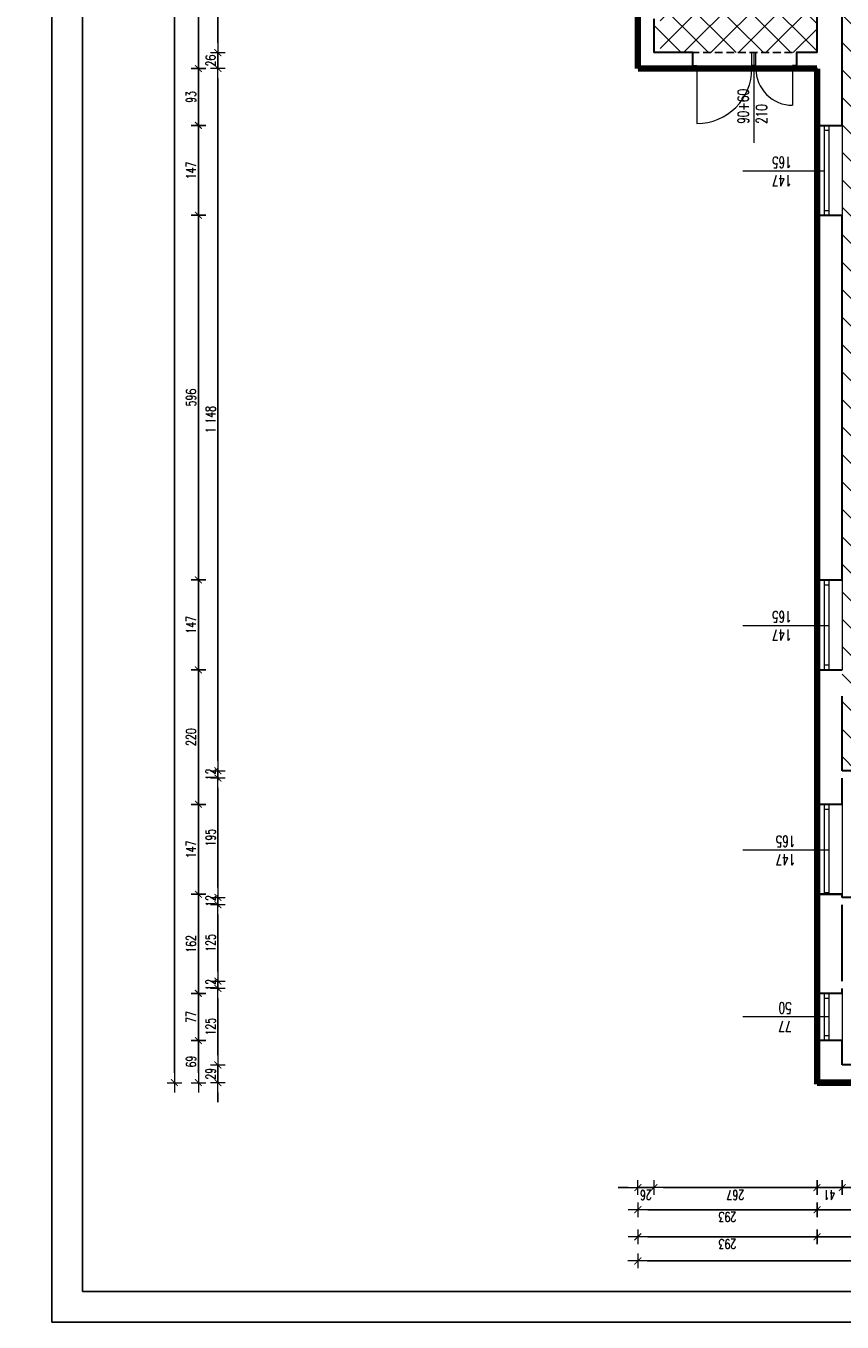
# Model space of a CAD drawing. Header units: millimetres. Extents: x -2948 to 78628, y 64669 to 215420.
# Tile 175 of 256: x 54451 to 55786, y 137083 to 139202. Entities that reach past the tile are written whole.
import ezdxf

# ---------------------------------------------------------------- set-up
doc = ezdxf.new("R2010")
doc.units = ezdxf.units.MM
doc.linetypes.add('B0301', pattern=[25, 12.5, -6.25, 0, -6.25])
doc.linetypes.add('HIDDEN', pattern=[9.525, 6.35, -3.175])
for name, color, linetype, lineweight in [('1_OPIS_OKNA', 60, 'Continuous', 13), ('NOWE SCIANY', 3, 'Continuous', 13), ('OPIS', 2, 'Continuous', 13), ('POMOC', 1, 'Continuous', 13), ('SCIANY', 7, 'Continuous', 30), ('STOLARKA', 3, 'Continuous', 13), ('stolarka opis', 60, 'Continuous', 13), ('WYMIAR', 5, 'Continuous', 13), ('ŚCIANY', 7, 'Continuous', 30)]:
    doc.layers.add(name, color=color, linetype=linetype, lineweight=lineweight)
for name, color, linetype in [('_POMOCNICZE', 252, 'Continuous'), ('C--L99b', 1, 'Continuous'), ('FORMATKA', 7, 'Continuous'), ('pomocnicza', 4, 'Continuous'), ('schody', 7, 'Continuous')]:
    doc.layers.add(name, color=color, linetype=linetype)
doc.styles.add('style2', font='romans.shx', dxfattribs={"width": 0.7})
doc.dimstyles.new('100', dxfattribs={"dimscale": 80, "dimtxt": 0.2, "dimasz": 0.2, "dimexe": 1.25, "dimexo": 0.625, "dimgap": 0.05, "dimtad": 1, "dimdec": 0, "dimdsep": 46, "dimlunit": 6, "dimtxsty": 'style2', "dimblk1": 'TICK', "dimblk2": 'TICK', "dimsah": 1, "dimcen": 0.2, "dimse1": 1, "dimse2": 1, "dimclrd": 256, "dimclrt": 2, "dimadec": 0, "dimazin": 0, "dimtfac": 1, "dimtdec": 0, "dimtix": 1, "dimtmove": 1, "dimatfit": 0, "dimldrblk": 'DOTSMALL', "dimfxl": 1, "dimtolj": 1, "dimtzin": 0, "dimarcsym": 0})

# ---------------------------------------------------------------- blocks, each defined once
blk = doc.blocks.new('TICK')
at = {"color": 5}
for p, q in [((-1, 0), (1, 0)), ((0, -0.75), (0, 0.75))]:
    blk.add_line(p, q, dxfattribs=at)
at = {"const_width": 0.1}
blk.add_lwpolyline([(-0.35, -0.35), (0.35, 0.35)], dxfattribs=at)
blk = doc.blocks.new('*D1605')
at = {"layer": 'Defpoints', "color": 0, "ltscale": 2, "transparency": 16777216}
for p in [(55745.3, 137471.8), (56254.3, 137471.8), (55745.3, 137267)]:
    blk.add_point(p, dxfattribs=at)
at = {"layer": 'WYMIAR', "lineweight": -2, "ltscale": 2, "transparency": 16777216}
blk.add_line((56238.3, 137267), (55761.3, 137267), dxfattribs=at)
at = {"layer": 'WYMIAR', "lineweight": -2, "ltscale": 2, "transparency": 16777216, "xscale": 16, "yscale": 16, "zscale": 16, "rotation": 180}
blk.add_blockref('TICK', (55745.3, 137267), dxfattribs=at)
at = {"layer": 'WYMIAR', "lineweight": -2, "ltscale": 2, "transparency": 16777216, "xscale": 16, "yscale": 16, "zscale": 16}
blk.add_blockref('TICK', (56254.3, 137267), dxfattribs=at)
at = {"layer": 'WYMIAR', "color": 2, "ltscale": 2, "transparency": 16777216, "insert": (55999.8, 137255), "char_height": 16, "attachment_point": 5, "rotation": 180, "style": 'style2'}
blk.add_mtext('\\A1;509', dxfattribs=at)
blk = doc.blocks.new('_DotSmall')
at = {"layer": 'OPIS', "color": 0, "const_width": 0.5}
blk.add_lwpolyline([(-0.0625, 0, 1), (0.0625, 0, 1)], format="xyb", close=True, dxfattribs=at)
blk = doc.blocks.new('*D1606')
at = {"layer": 'Defpoints', "color": 0, "ltscale": 2, "transparency": 16777216}
for p in [(55452.3, 139127.8), (55745.3, 137491.8), (55452.3, 137267)]:
    blk.add_point(p, dxfattribs=at)
at = {"layer": 'WYMIAR', "lineweight": -2, "ltscale": 2, "transparency": 16777216}
blk.add_line((55729.3, 137267), (55468.3, 137267), dxfattribs=at)
at = {"layer": 'WYMIAR', "lineweight": -2, "ltscale": 2, "transparency": 16777216, "xscale": 16, "yscale": 16, "zscale": 16, "rotation": 180}
blk.add_blockref('TICK', (55452.3, 137267), dxfattribs=at)
at = {"layer": 'WYMIAR', "lineweight": -2, "ltscale": 2, "transparency": 16777216, "xscale": 16, "yscale": 16, "zscale": 16}
blk.add_blockref('TICK', (55745.3, 137267), dxfattribs=at)
at = {"layer": 'WYMIAR', "color": 2, "ltscale": 2, "transparency": 16777216, "insert": (55598.8, 137255), "char_height": 16, "attachment_point": 5, "rotation": 180, "style": 'style2'}
blk.add_mtext('\\A1;293', dxfattribs=at)
blk = doc.blocks.new('*D1680')
at = {"layer": 'Defpoints', "color": 0, "ltscale": 2, "transparency": 16777216}
for p in [(55387.5, 139132.7), (54733.5, 139039.7), (55701, 139039.7)]:
    blk.add_point(p, dxfattribs=at)
at = {"layer": 'WYMIAR', "lineweight": -2, "ltscale": 2, "transparency": 16777216}
blk.add_line((54733.5, 139116.7), (54733.5, 139055.7), dxfattribs=at)
at = {"layer": 'WYMIAR', "lineweight": -2, "ltscale": 2, "transparency": 16777216, "xscale": 16, "yscale": 16, "zscale": 16}
for p, rotation in [((54733.5, 139132.7), 90), ((54733.5, 139039.7), 270)]:
    blk.add_blockref('TICK', p, dxfattribs=dict(at, rotation=rotation))
at = {"layer": 'WYMIAR', "color": 2, "ltscale": 2, "transparency": 16777216, "insert": (54721.5, 139086.2), "char_height": 16, "attachment_point": 5, "rotation": 90, "style": 'style2'}
blk.add_mtext('\\A1;93', dxfattribs=at)
blk = doc.blocks.new('*D1681')
at = {"layer": 'Defpoints', "color": 0, "ltscale": 2, "transparency": 16777216}
for p in [(55745.3, 137929.7), (54733.5, 137782.7), (55750.6, 137782.7)]:
    blk.add_point(p, dxfattribs=at)
at = {"layer": 'WYMIAR', "lineweight": -2, "ltscale": 2, "transparency": 16777216}
blk.add_line((54733.5, 137913.7), (54733.5, 137798.7), dxfattribs=at)
at = {"layer": 'WYMIAR', "lineweight": -2, "ltscale": 2, "transparency": 16777216, "xscale": 16, "yscale": 16, "zscale": 16}
for p, rotation in [((54733.5, 137929.7), 90), ((54733.5, 137782.7), 270)]:
    blk.add_blockref('TICK', p, dxfattribs=dict(at, rotation=rotation))
at = {"layer": 'WYMIAR', "color": 2, "ltscale": 2, "transparency": 16777216, "insert": (54721.5, 137856.2), "char_height": 16, "attachment_point": 5, "rotation": 90, "style": 'style2'}
blk.add_mtext('\\A1;147', dxfattribs=at)
blk = doc.blocks.new('*D1609')
at = {"layer": 'Defpoints', "color": 0, "ltscale": 2, "transparency": 16777216}
for p in [(55745.3, 137782.7), (54733.5, 137620.7), (55709.6, 137620.7)]:
    blk.add_point(p, dxfattribs=at)
at = {"layer": 'WYMIAR', "lineweight": -2, "ltscale": 2, "transparency": 16777216}
blk.add_line((54733.5, 137766.7), (54733.5, 137636.7), dxfattribs=at)
at = {"layer": 'WYMIAR', "lineweight": -2, "ltscale": 2, "transparency": 16777216, "xscale": 16, "yscale": 16, "zscale": 16}
for p, rotation in [((54733.5, 137782.7), 90), ((54733.5, 137620.7), 270)]:
    blk.add_blockref('TICK', p, dxfattribs=dict(at, rotation=rotation))
at = {"layer": 'WYMIAR', "color": 2, "ltscale": 2, "transparency": 16777216, "insert": (54721.5, 137701.7), "char_height": 16, "attachment_point": 5, "rotation": 90, "style": 'style2'}
blk.add_mtext('\\A1;162', dxfattribs=at)
blk = doc.blocks.new('*D1610')
at = {"layer": 'Defpoints', "color": 0, "ltscale": 2, "transparency": 16777216}
for p in [(55709.6, 137620.7), (54733.5, 137543.7), (55710.1, 137543.7)]:
    blk.add_point(p, dxfattribs=at)
at = {"layer": 'WYMIAR', "lineweight": -2, "ltscale": 2, "transparency": 16777216}
blk.add_line((54733.5, 137604.7), (54733.5, 137559.7), dxfattribs=at)
at = {"layer": 'WYMIAR', "lineweight": -2, "ltscale": 2, "transparency": 16777216, "xscale": 16, "yscale": 16, "zscale": 16}
for p, rotation in [((54733.5, 137620.7), 90), ((54733.5, 137543.7), 270)]:
    blk.add_blockref('TICK', p, dxfattribs=dict(at, rotation=rotation))
at = {"layer": 'WYMIAR', "color": 2, "ltscale": 2, "transparency": 16777216, "insert": (54721.5, 137582.2), "char_height": 16, "attachment_point": 5, "rotation": 90, "style": 'style2'}
blk.add_mtext('\\A1;77', dxfattribs=at)
blk = doc.blocks.new('*D1611')
at = {"layer": 'Defpoints', "color": 0, "ltscale": 2, "transparency": 16777216}
for p in [(55710.1, 137543.7), (4887.1, 137474.7), (54733.5, 137474.7)]:
    blk.add_point(p, dxfattribs=at)
at = {"layer": 'WYMIAR', "lineweight": -2, "ltscale": 2, "transparency": 16777216}
blk.add_line((54733.5, 137527.7), (54733.5, 137490.7), dxfattribs=at)
at = {"layer": 'WYMIAR', "lineweight": -2, "ltscale": 2, "transparency": 16777216, "xscale": 16, "yscale": 16, "zscale": 16}
for p, rotation in [((54733.5, 137543.7), 90), ((54733.5, 137474.7), 270)]:
    blk.add_blockref('TICK', p, dxfattribs=dict(at, rotation=rotation))
at = {"layer": 'WYMIAR', "color": 2, "ltscale": 2, "transparency": 16777216, "insert": (54721.5, 137509.2), "char_height": 16, "attachment_point": 5, "rotation": 90, "style": 'style2'}
blk.add_mtext('\\A1;69', dxfattribs=at)
blk = doc.blocks.new('*D1618')
at = {"layer": 'Defpoints', "color": 0, "ltscale": 2, "transparency": 16777216}
for p in [(54733.5, 139950.7), (55387.5, 139950.7), (55387.5, 139132.7)]:
    blk.add_point(p, dxfattribs=at)
at = {"layer": 'WYMIAR', "lineweight": -2, "ltscale": 2, "transparency": 16777216}
blk.add_line((54733.5, 139148.7), (54733.5, 139934.7), dxfattribs=at)
at = {"layer": 'WYMIAR', "lineweight": -2, "ltscale": 2, "transparency": 16777216, "xscale": 16, "yscale": 16, "zscale": 16}
for p, rotation in [((54733.5, 139950.7), 90), ((54733.5, 139132.7), 270)]:
    blk.add_blockref('TICK', p, dxfattribs=dict(at, rotation=rotation))
at = {"layer": 'WYMIAR', "color": 2, "ltscale": 2, "transparency": 16777216, "insert": (54721.5, 139541.7), "char_height": 16, "attachment_point": 5, "rotation": 90, "style": 'style2'}
blk.add_mtext('\\A1;818', dxfattribs=at)
blk = doc.blocks.new('*D1619')
at = {"layer": 'Defpoints', "color": 0, "ltscale": 2, "transparency": 16777216}
for p in [(54733.5, 138296.7), (55680.5, 138296.7), (55680.5, 138149.7)]:
    blk.add_point(p, dxfattribs=at)
at = {"layer": 'WYMIAR', "lineweight": -2, "ltscale": 2, "transparency": 16777216}
blk.add_line((54733.5, 138165.7), (54733.5, 138280.7), dxfattribs=at)
at = {"layer": 'WYMIAR', "lineweight": -2, "ltscale": 2, "transparency": 16777216, "xscale": 16, "yscale": 16, "zscale": 16}
for p, rotation in [((54733.5, 138296.7), 90), ((54733.5, 138149.7), 270)]:
    blk.add_blockref('TICK', p, dxfattribs=dict(at, rotation=rotation))
at = {"layer": 'WYMIAR', "color": 2, "ltscale": 2, "transparency": 16777216, "insert": (54721.5, 138223.2), "char_height": 16, "attachment_point": 5, "rotation": 90, "style": 'style2'}
blk.add_mtext('\\A1;147', dxfattribs=at)
blk = doc.blocks.new('*D1620')
at = {"layer": 'Defpoints', "color": 0, "ltscale": 2, "transparency": 16777216}
for p in [(54733.5, 138892.7), (55680.5, 138892.7), (55680.5, 138296.7)]:
    blk.add_point(p, dxfattribs=at)
at = {"layer": 'WYMIAR', "lineweight": -2, "ltscale": 2, "transparency": 16777216}
blk.add_line((54733.5, 138312.7), (54733.5, 138876.7), dxfattribs=at)
at = {"layer": 'WYMIAR', "lineweight": -2, "ltscale": 2, "transparency": 16777216, "xscale": 16, "yscale": 16, "zscale": 16}
for p, rotation in [((54733.5, 138892.7), 90), ((54733.5, 138296.7), 270)]:
    blk.add_blockref('TICK', p, dxfattribs=dict(at, rotation=rotation))
at = {"layer": 'WYMIAR', "color": 2, "ltscale": 2, "transparency": 16777216, "insert": (54721.5, 138594.7), "char_height": 16, "attachment_point": 5, "rotation": 90, "style": 'style2'}
blk.add_mtext('\\A1;596', dxfattribs=at)
blk = doc.blocks.new('*D1621')
at = {"layer": 'Defpoints', "color": 0, "ltscale": 2, "transparency": 16777216}
for p in [(54733.5, 139039.7), (54733.5, 139039.7), (55680.5, 138892.7)]:
    blk.add_point(p, dxfattribs=at)
at = {"layer": 'WYMIAR', "lineweight": -2, "ltscale": 2, "transparency": 16777216}
blk.add_line((54733.5, 138908.7), (54733.5, 139023.7), dxfattribs=at)
at = {"layer": 'WYMIAR', "lineweight": -2, "ltscale": 2, "transparency": 16777216, "xscale": 16, "yscale": 16, "zscale": 16}
for p, rotation in [((54733.5, 139039.7), 90), ((54733.5, 138892.7), 270)]:
    blk.add_blockref('TICK', p, dxfattribs=dict(at, rotation=rotation))
at = {"layer": 'WYMIAR', "color": 2, "ltscale": 2, "transparency": 16777216, "insert": (54721.5, 138966.2), "char_height": 16, "attachment_point": 5, "rotation": 90, "style": 'style2'}
blk.add_mtext('\\A1;147', dxfattribs=at)
blk = doc.blocks.new('*D1692')
at = {"layer": 'Defpoints', "color": 0, "ltscale": 2, "transparency": 16777216}
for p in [(55745.3, 137482.5), (56695.3, 137482.5), (56695.3, 137222.8)]:
    blk.add_point(p, dxfattribs=at)
at = {"layer": 'WYMIAR', "lineweight": -2, "ltscale": 2, "transparency": 16777216}
blk.add_line((55761.3, 137222.8), (56679.3, 137222.8), dxfattribs=at)
at = {"layer": 'WYMIAR', "lineweight": -2, "ltscale": 2, "transparency": 16777216, "xscale": 16, "yscale": 16, "zscale": 16, "rotation": 180}
blk.add_blockref('TICK', (55745.3, 137222.8), dxfattribs=at)
at = {"layer": 'WYMIAR', "lineweight": -2, "ltscale": 2, "transparency": 16777216, "xscale": 16, "yscale": 16, "zscale": 16}
blk.add_blockref('TICK', (56695.3, 137222.8), dxfattribs=at)
at = {"layer": 'WYMIAR', "color": 2, "ltscale": 2, "transparency": 16777216, "insert": (56220.3, 137210.8), "char_height": 16, "attachment_point": 5, "rotation": 180, "style": 'style2'}
blk.add_mtext('\\A1;950', dxfattribs=at)
blk = doc.blocks.new('*D1693')
at = {"layer": 'Defpoints', "color": 0, "ltscale": 2, "transparency": 16777216}
for p in [(54733.5, 138149.7), (55745.3, 138149.7), (55745.3, 137929.7)]:
    blk.add_point(p, dxfattribs=at)
at = {"layer": 'WYMIAR', "lineweight": -2, "ltscale": 2, "transparency": 16777216}
blk.add_line((54733.5, 137945.7), (54733.5, 138133.7), dxfattribs=at)
at = {"layer": 'WYMIAR', "lineweight": -2, "ltscale": 2, "transparency": 16777216, "xscale": 16, "yscale": 16, "zscale": 16}
for p, rotation in [((54733.5, 138149.7), 90), ((54733.5, 137929.7), 270)]:
    blk.add_blockref('TICK', p, dxfattribs=dict(at, rotation=rotation))
at = {"layer": 'WYMIAR', "color": 2, "ltscale": 2, "transparency": 16777216, "insert": (54721.5, 138039.7), "char_height": 16, "attachment_point": 5, "rotation": 90, "style": 'style2'}
blk.add_mtext('\\A1;220', dxfattribs=at)
blk = doc.blocks.new('*D1694')
at = {"layer": 'Defpoints', "color": 0, "ltscale": 2, "transparency": 16777216}
for p in [(54694.3, 147141.7), (55436.3, 147141.7), (55436.3, 137474.7)]:
    blk.add_point(p, dxfattribs=at)
at = {"layer": 'WYMIAR', "lineweight": -2, "ltscale": 2, "transparency": 16777216}
blk.add_line((54694.3, 137490.7), (54694.3, 147125.7), dxfattribs=at)
at = {"layer": 'WYMIAR', "lineweight": -2, "ltscale": 2, "transparency": 16777216, "xscale": 16, "yscale": 16, "zscale": 16}
for p, rotation in [((54694.3, 147141.7), 90.00020786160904), ((54694.3, 137474.7), 270.0002078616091)]:
    blk.add_blockref('TICK', p, dxfattribs=dict(at, rotation=rotation))
at = {"layer": 'WYMIAR', "color": 2, "ltscale": 2, "transparency": 16777216, "insert": (54681.8, 142308.2), "char_height": 16, "attachment_point": 5, "rotation": 90.0002, "style": 'style2'}
blk.add_mtext('\\A1;9\xa0667', dxfattribs=at)
blk = doc.blocks.new('*D1695')
at = {"layer": 'Defpoints', "color": 0, "ltscale": 2, "transparency": 16777216}
for p in [(55452.3, 139083.6), (55745.3, 137447.6), (55452.3, 137222.8)]:
    blk.add_point(p, dxfattribs=at)
at = {"layer": 'WYMIAR', "lineweight": -2, "ltscale": 2, "transparency": 16777216}
blk.add_line((55729.3, 137222.8), (55468.3, 137222.8), dxfattribs=at)
at = {"layer": 'WYMIAR', "lineweight": -2, "ltscale": 2, "transparency": 16777216, "xscale": 16, "yscale": 16, "zscale": 16, "rotation": 180}
blk.add_blockref('TICK', (55452.3, 137222.8), dxfattribs=at)
at = {"layer": 'WYMIAR', "lineweight": -2, "ltscale": 2, "transparency": 16777216, "xscale": 16, "yscale": 16, "zscale": 16}
blk.add_blockref('TICK', (55745.3, 137222.8), dxfattribs=at)
at = {"layer": 'WYMIAR', "color": 2, "ltscale": 2, "transparency": 16777216, "insert": (55598.8, 137210.8), "char_height": 16, "attachment_point": 5, "rotation": 180, "style": 'style2'}
blk.add_mtext('\\A1;293', dxfattribs=at)
blk = doc.blocks.new('*D1696')
at = {"layer": 'Defpoints', "color": 0, "ltscale": 2, "transparency": 16777216}
for p in [(55452.1, 139112.2), (56695.3, 137454.2), (55452.1, 137183.3)]:
    blk.add_point(p, dxfattribs=at)
at = {"layer": 'WYMIAR', "lineweight": -2, "ltscale": 2, "transparency": 16777216}
blk.add_line((56679.3, 137183.3), (55468.1, 137183.3), dxfattribs=at)
at = {"layer": 'WYMIAR', "lineweight": -2, "ltscale": 2, "transparency": 16777216, "xscale": 16, "yscale": 16, "zscale": 16, "rotation": 180}
blk.add_blockref('TICK', (55452.1, 137183.3), dxfattribs=at)
at = {"layer": 'WYMIAR', "lineweight": -2, "ltscale": 2, "transparency": 16777216, "xscale": 16, "yscale": 16, "zscale": 16}
blk.add_blockref('TICK', (56695.3, 137183.3), dxfattribs=at)
at = {"layer": 'WYMIAR', "color": 2, "ltscale": 2, "transparency": 16777216, "insert": (56073.7, 137171.3), "char_height": 16, "attachment_point": 5, "rotation": 180, "style": 'style2'}
blk.add_mtext('\\A1;1\xa0243', dxfattribs=at)
blk = doc.blocks.new('*D1697')
at = {"layer": 'Defpoints', "color": 0, "ltscale": 2, "transparency": 16777216}
for p in [(54765.4, 137503.7), (55796.7, 137503.7), (55755.7, 137474.7)]:
    blk.add_point(p, dxfattribs=at)
at = {"layer": 'WYMIAR', "lineweight": -2, "ltscale": 2, "transparency": 16777216}
for p, q in [((54765.4, 137519.7), (54765.4, 137535.7)), ((54765.4, 137474.7), (54765.4, 137503.7)), ((54765.4, 137458.7), (54765.4, 137442.7))]:
    blk.add_line(p, q, dxfattribs=at)
at = {"layer": 'WYMIAR', "lineweight": -2, "ltscale": 2, "transparency": 16777216, "xscale": 16, "yscale": 16, "zscale": 16}
for p, rotation in [((54765.4, 137503.7), 270), ((54765.4, 137474.7), 90)]:
    blk.add_blockref('TICK', p, dxfattribs=dict(at, rotation=rotation))
at = {"layer": 'WYMIAR', "color": 2, "ltscale": 2, "transparency": 16777216, "insert": (54753.4, 137489.2), "char_height": 16, "attachment_point": 5, "rotation": 90, "style": 'style2'}
blk.add_mtext('\\A1;29', dxfattribs=at)
blk = doc.blocks.new('*D1698')
at = {"layer": 'Defpoints', "color": 0, "ltscale": 2, "transparency": 16777216}
for p in [(54765.4, 137628.7), (55786.3, 137628.7), (55796.7, 137503.7)]:
    blk.add_point(p, dxfattribs=at)
at = {"layer": 'WYMIAR', "lineweight": -2, "ltscale": 2, "transparency": 16777216}
blk.add_line((54765.4, 137519.7), (54765.4, 137612.7), dxfattribs=at)
at = {"layer": 'WYMIAR', "lineweight": -2, "ltscale": 2, "transparency": 16777216, "xscale": 16, "yscale": 16, "zscale": 16}
for p, rotation in [((54765.4, 137628.7), 90), ((54765.4, 137503.7), 270)]:
    blk.add_blockref('TICK', p, dxfattribs=dict(at, rotation=rotation))
at = {"layer": 'WYMIAR', "color": 2, "ltscale": 2, "transparency": 16777216, "insert": (54753.4, 137566.2), "char_height": 16, "attachment_point": 5, "rotation": 90, "style": 'style2'}
blk.add_mtext('\\A1;125', dxfattribs=at)
blk = doc.blocks.new('*D1699')
at = {"layer": 'Defpoints', "color": 0, "ltscale": 2, "transparency": 16777216}
for p in [(54765.4, 137640.7), (55786.3, 137640.7), (55786.3, 137628.7)]:
    blk.add_point(p, dxfattribs=at)
at = {"layer": 'WYMIAR', "lineweight": -2, "ltscale": 2, "transparency": 16777216}
for p, q in [((54765.4, 137656.7), (54765.4, 137672.7)), ((54765.4, 137628.7), (54765.4, 137640.7)), ((54765.4, 137612.7), (54765.4, 137596.7))]:
    blk.add_line(p, q, dxfattribs=at)
at = {"layer": 'WYMIAR', "lineweight": -2, "ltscale": 2, "transparency": 16777216, "xscale": 16, "yscale": 16, "zscale": 16}
for p, rotation in [((54765.4, 137640.7), 270), ((54765.4, 137628.7), 90)]:
    blk.add_blockref('TICK', p, dxfattribs=dict(at, rotation=rotation))
at = {"layer": 'WYMIAR', "color": 2, "ltscale": 2, "transparency": 16777216, "insert": (54753.4, 137634.7), "char_height": 16, "attachment_point": 5, "rotation": 90, "style": 'style2'}
blk.add_mtext('\\A1;12', dxfattribs=at)
blk = doc.blocks.new('*D1700')
at = {"layer": 'Defpoints', "color": 0, "ltscale": 2, "transparency": 16777216}
for p in [(54765.4, 137765.7), (55786.3, 137765.7), (55786.3, 137640.7)]:
    blk.add_point(p, dxfattribs=at)
at = {"layer": 'WYMIAR', "lineweight": -2, "ltscale": 2, "transparency": 16777216}
blk.add_line((54765.4, 137656.7), (54765.4, 137749.7), dxfattribs=at)
at = {"layer": 'WYMIAR', "lineweight": -2, "ltscale": 2, "transparency": 16777216, "xscale": 16, "yscale": 16, "zscale": 16}
for p, rotation in [((54765.4, 137765.7), 90), ((54765.4, 137640.7), 270)]:
    blk.add_blockref('TICK', p, dxfattribs=dict(at, rotation=rotation))
at = {"layer": 'WYMIAR', "color": 2, "ltscale": 2, "transparency": 16777216, "insert": (54753.4, 137703.2), "char_height": 16, "attachment_point": 5, "rotation": 90, "style": 'style2'}
blk.add_mtext('\\A1;125', dxfattribs=at)
blk = doc.blocks.new('*D1701')
at = {"layer": 'Defpoints', "color": 0, "ltscale": 2, "transparency": 16777216}
for p in [(54765.4, 137777.7), (55786.3, 137777.7), (55786.3, 137765.7)]:
    blk.add_point(p, dxfattribs=at)
at = {"layer": 'WYMIAR', "lineweight": -2, "ltscale": 2, "transparency": 16777216}
for p, q in [((54765.4, 137793.7), (54765.4, 137809.7)), ((54765.4, 137765.7), (54765.4, 137777.7)), ((54765.4, 137749.7), (54765.4, 137733.7))]:
    blk.add_line(p, q, dxfattribs=at)
at = {"layer": 'WYMIAR', "lineweight": -2, "ltscale": 2, "transparency": 16777216, "xscale": 16, "yscale": 16, "zscale": 16}
for p, rotation in [((54765.4, 137777.7), 270), ((54765.4, 137765.7), 90)]:
    blk.add_blockref('TICK', p, dxfattribs=dict(at, rotation=rotation))
at = {"layer": 'WYMIAR', "color": 2, "ltscale": 2, "transparency": 16777216, "insert": (54753.4, 137771.7), "char_height": 16, "attachment_point": 5, "rotation": 90, "style": 'style2'}
blk.add_mtext('\\A1;12', dxfattribs=at)
blk = doc.blocks.new('*D1702')
at = {"layer": 'Defpoints', "color": 0, "ltscale": 2, "transparency": 16777216}
for p in [(54765.4, 137972.7), (55786.3, 137972.7), (55786.3, 137777.7)]:
    blk.add_point(p, dxfattribs=at)
at = {"layer": 'WYMIAR', "lineweight": -2, "ltscale": 2, "transparency": 16777216}
blk.add_line((54765.4, 137793.7), (54765.4, 137956.7), dxfattribs=at)
at = {"layer": 'WYMIAR', "lineweight": -2, "ltscale": 2, "transparency": 16777216, "xscale": 16, "yscale": 16, "zscale": 16}
for p, rotation in [((54765.4, 137972.7), 90), ((54765.4, 137777.7), 270)]:
    blk.add_blockref('TICK', p, dxfattribs=dict(at, rotation=rotation))
at = {"layer": 'WYMIAR', "color": 2, "ltscale": 2, "transparency": 16777216, "insert": (54753.4, 137875.2), "char_height": 16, "attachment_point": 5, "rotation": 90, "style": 'style2'}
blk.add_mtext('\\A1;195', dxfattribs=at)
blk = doc.blocks.new('*D1703')
at = {"layer": 'Defpoints', "color": 0, "ltscale": 2, "transparency": 16777216}
for p in [(54765.4, 137984.7), (55786.3, 137984.7), (55786.3, 137972.7)]:
    blk.add_point(p, dxfattribs=at)
at = {"layer": 'WYMIAR', "lineweight": -2, "ltscale": 2, "transparency": 16777216}
for p, q in [((54765.4, 138000.7), (54765.4, 138016.7)), ((54765.4, 137972.7), (54765.4, 137984.7)), ((54765.4, 137956.7), (54765.4, 137940.7))]:
    blk.add_line(p, q, dxfattribs=at)
at = {"layer": 'WYMIAR', "lineweight": -2, "ltscale": 2, "transparency": 16777216, "xscale": 16, "yscale": 16, "zscale": 16}
for p, rotation in [((54765.4, 137984.7), 270), ((54765.4, 137972.7), 90)]:
    blk.add_blockref('TICK', p, dxfattribs=dict(at, rotation=rotation))
at = {"layer": 'WYMIAR', "color": 2, "ltscale": 2, "transparency": 16777216, "insert": (54753.4, 137978.7), "char_height": 16, "attachment_point": 5, "rotation": 90, "style": 'style2'}
blk.add_mtext('\\A1;12', dxfattribs=at)
blk = doc.blocks.new('*D1704')
at = {"layer": 'Defpoints', "color": 0, "ltscale": 2, "transparency": 16777216}
for p in [(54765.4, 139132.7), (55745.3, 139132.7), (55786.3, 137984.7)]:
    blk.add_point(p, dxfattribs=at)
at = {"layer": 'WYMIAR', "lineweight": -2, "ltscale": 2, "transparency": 16777216}
blk.add_line((54765.4, 138000.7), (54765.4, 139116.7), dxfattribs=at)
at = {"layer": 'WYMIAR', "lineweight": -2, "ltscale": 2, "transparency": 16777216, "xscale": 16, "yscale": 16, "zscale": 16}
for p, rotation in [((54765.4, 139132.7), 90), ((54765.4, 137984.7), 270)]:
    blk.add_blockref('TICK', p, dxfattribs=dict(at, rotation=rotation))
at = {"layer": 'WYMIAR', "color": 2, "ltscale": 2, "transparency": 16777216, "insert": (54753.4, 138558.7), "char_height": 16, "attachment_point": 5, "rotation": 90, "style": 'style2'}
blk.add_mtext('\\A1;1\xa0148', dxfattribs=at)
blk = doc.blocks.new('*D1705')
at = {"layer": 'Defpoints', "color": 0, "ltscale": 2, "transparency": 16777216}
for p in [(55745.3, 139158.7), (54765.4, 139132.7), (55745.3, 139132.7)]:
    blk.add_point(p, dxfattribs=at)
at = {"layer": 'WYMIAR', "lineweight": -2, "ltscale": 2, "transparency": 16777216}
for p, q in [((54765.4, 139174.7), (54765.4, 139190.7)), ((54765.4, 139158.7), (54765.4, 139132.7)), ((54765.4, 139116.7), (54765.4, 139100.7))]:
    blk.add_line(p, q, dxfattribs=at)
at = {"layer": 'WYMIAR', "lineweight": -2, "ltscale": 2, "transparency": 16777216, "xscale": 16, "yscale": 16, "zscale": 16}
for p, rotation in [((54765.4, 139158.7), 270), ((54765.4, 139132.7), 90)]:
    blk.add_blockref('TICK', p, dxfattribs=dict(at, rotation=rotation))
at = {"layer": 'WYMIAR', "color": 2, "ltscale": 2, "transparency": 16777216, "insert": (54753.4, 139145.7), "char_height": 16, "attachment_point": 5, "rotation": 90, "style": 'style2'}
blk.add_mtext('\\A1;26', dxfattribs=at)
blk = doc.blocks.new('*D1706')
at = {"layer": 'Defpoints', "color": 0, "ltscale": 2, "transparency": 16777216}
for p in [(55488.7, 139158.7), (54765.4, 139132.7), (55485.7, 139132.7)]:
    blk.add_point(p, dxfattribs=at)
at = {"layer": 'WYMIAR', "lineweight": -2, "ltscale": 2, "transparency": 16777216}
for p, q in [((54765.4, 139174.7), (54765.4, 139190.7)), ((54765.4, 139158.7), (54765.4, 139132.7)), ((54765.4, 139116.7), (54765.4, 139100.7))]:
    blk.add_line(p, q, dxfattribs=at)
at = {"layer": 'WYMIAR', "lineweight": -2, "ltscale": 2, "transparency": 16777216, "xscale": 16, "yscale": 16, "zscale": 16}
for p, rotation in [((54765.4, 139158.7), 270), ((54765.4, 139132.7), 90)]:
    blk.add_blockref('TICK', p, dxfattribs=dict(at, rotation=rotation))
at = {"layer": 'WYMIAR', "color": 2, "ltscale": 2, "transparency": 16777216, "insert": (54753.4, 139145.7), "char_height": 16, "attachment_point": 5, "rotation": 90, "style": 'style2'}
blk.add_mtext('\\A1;26', dxfattribs=at)
blk = doc.blocks.new('*D1707')
at = {"layer": 'Defpoints', "color": 0, "ltscale": 2, "transparency": 16777216}
for p in [(54765.4, 139680.7), (55488.7, 139680.7), (55488.7, 139158.7)]:
    blk.add_point(p, dxfattribs=at)
at = {"layer": 'WYMIAR', "lineweight": -2, "ltscale": 2, "transparency": 16777216}
blk.add_line((54765.4, 139174.7), (54765.4, 139664.7), dxfattribs=at)
at = {"layer": 'WYMIAR', "lineweight": -2, "ltscale": 2, "transparency": 16777216, "xscale": 16, "yscale": 16, "zscale": 16}
for p, rotation in [((54765.4, 139680.7), 90), ((54765.4, 139158.7), 270)]:
    blk.add_blockref('TICK', p, dxfattribs=dict(at, rotation=rotation))
at = {"layer": 'WYMIAR', "color": 2, "ltscale": 2, "transparency": 16777216, "insert": (54753.4, 139419.7), "char_height": 16, "attachment_point": 5, "rotation": 90, "style": 'style2'}
blk.add_mtext('\\A1;522', dxfattribs=at)
blk = doc.blocks.new('*D1785')
at = {"layer": 'Defpoints', "color": 0, "ltscale": 2, "transparency": 16777216}
for p in [(55786.3, 137503.7), (55891.3, 137503.7), (55786.3, 137303.2)]:
    blk.add_point(p, dxfattribs=at)
at = {"layer": 'WYMIAR', "lineweight": -2, "ltscale": 2, "transparency": 16777216}
blk.add_line((55875.3, 137303.2), (55802.3, 137303.2), dxfattribs=at)
at = {"layer": 'WYMIAR', "lineweight": -2, "ltscale": 2, "transparency": 16777216, "xscale": 16, "yscale": 16, "zscale": 16, "rotation": 180}
blk.add_blockref('TICK', (55786.3, 137303.2), dxfattribs=at)
at = {"layer": 'WYMIAR', "lineweight": -2, "ltscale": 2, "transparency": 16777216, "xscale": 16, "yscale": 16, "zscale": 16}
blk.add_blockref('TICK', (55891.3, 137303.2), dxfattribs=at)
at = {"layer": 'WYMIAR', "color": 2, "ltscale": 2, "transparency": 16777216, "insert": (55838.8, 137291.2), "char_height": 16, "attachment_point": 5, "rotation": 180, "style": 'style2'}
blk.add_mtext('\\A1;105', dxfattribs=at)
blk = doc.blocks.new('*D1786')
at = {"layer": 'Defpoints', "color": 0, "ltscale": 2, "transparency": 16777216}
for p in [(55745.3, 137503.7), (55786.3, 137503.7), (55745.3, 137303.2)]:
    blk.add_point(p, dxfattribs=at)
at = {"layer": 'WYMIAR', "lineweight": -2, "ltscale": 2, "transparency": 16777216}
blk.add_line((55770.3, 137303.2), (55761.3, 137303.2), dxfattribs=at)
at = {"layer": 'WYMIAR', "lineweight": -2, "ltscale": 2, "transparency": 16777216, "xscale": 16, "yscale": 16, "zscale": 16, "rotation": 180}
blk.add_blockref('TICK', (55745.3, 137303.2), dxfattribs=at)
at = {"layer": 'WYMIAR', "lineweight": -2, "ltscale": 2, "transparency": 16777216, "xscale": 16, "yscale": 16, "zscale": 16}
blk.add_blockref('TICK', (55786.3, 137303.2), dxfattribs=at)
at = {"layer": 'WYMIAR', "color": 2, "ltscale": 2, "transparency": 16777216, "insert": (55765.8, 137291.2), "char_height": 16, "attachment_point": 5, "rotation": 180, "style": 'style2'}
blk.add_mtext('\\A1;41', dxfattribs=at)
blk = doc.blocks.new('*D1787')
at = {"layer": 'Defpoints', "color": 0, "ltscale": 2, "transparency": 16777216}
for p in [(55478.3, 139158.7), (55745.3, 139132.7), (55478.3, 137303.2)]:
    blk.add_point(p, dxfattribs=at)
at = {"layer": 'WYMIAR', "lineweight": -2, "ltscale": 2, "transparency": 16777216}
blk.add_line((55729.3, 137303.2), (55494.3, 137303.2), dxfattribs=at)
at = {"layer": 'WYMIAR', "lineweight": -2, "ltscale": 2, "transparency": 16777216, "xscale": 16, "yscale": 16, "zscale": 16, "rotation": 180}
blk.add_blockref('TICK', (55478.3, 137303.2), dxfattribs=at)
at = {"layer": 'WYMIAR', "lineweight": -2, "ltscale": 2, "transparency": 16777216, "xscale": 16, "yscale": 16, "zscale": 16}
blk.add_blockref('TICK', (55745.3, 137303.2), dxfattribs=at)
at = {"layer": 'WYMIAR', "color": 2, "ltscale": 2, "transparency": 16777216, "insert": (55611.8, 137291.2), "char_height": 16, "attachment_point": 5, "rotation": 180, "style": 'style2'}
blk.add_mtext('\\A1;267', dxfattribs=at)
blk = doc.blocks.new('*D1788')
at = {"layer": 'Defpoints', "color": 0, "ltscale": 2, "transparency": 16777216}
for p in [(55452.3, 139158.7), (55478.3, 139158.7), (55452.3, 137303.2)]:
    blk.add_point(p, dxfattribs=at)
at = {"layer": 'WYMIAR', "lineweight": -2, "ltscale": 2, "transparency": 16777216}
for p, q in [((55436.3, 137303.2), (55420.3, 137303.2)), ((55478.3, 137303.2), (55452.3, 137303.2)), ((55494.3, 137303.2), (55510.3, 137303.2))]:
    blk.add_line(p, q, dxfattribs=at)
at = {"layer": 'WYMIAR', "lineweight": -2, "ltscale": 2, "transparency": 16777216, "xscale": 16, "yscale": 16, "zscale": 16}
blk.add_blockref('TICK', (55452.3, 137303.2), dxfattribs=at)
at = {"layer": 'WYMIAR', "lineweight": -2, "ltscale": 2, "transparency": 16777216, "xscale": 16, "yscale": 16, "zscale": 16, "rotation": 180}
blk.add_blockref('TICK', (55478.3, 137303.2), dxfattribs=at)
at = {"layer": 'WYMIAR', "color": 2, "ltscale": 2, "transparency": 16777216, "insert": (55465.3, 137291.2), "char_height": 16, "attachment_point": 5, "rotation": 180, "style": 'style2'}
blk.add_mtext('\\A1;26', dxfattribs=at)

msp = doc.modelspace()

# ---------------------------------------------------------------- hatches: boundary and pattern name
at = {"layer": '_POMOCNICZE', "lineweight": 13, "true_color": 0xf26722, "extrusion": (-8.85905e-08, -2.09366e-08, 1)}
h = msp.add_hatch(dxfattribs=at)
h.set_pattern_fill('ANSI31', color=30, scale=10)
h.set_pattern_definition([(135, (659746.15, 586523.536), (-22.4506403, -22.4506403), [])])
h.paths.add_polyline_path([(55745.3, 139680.7), (55478.3, 139680.7), (55478.3, 139158.7), (55745.3, 139158.7)])
at = {"layer": '_POMOCNICZE', "lineweight": 13, "true_color": 0x991b1e, "extrusion": (-8.85905e-08, -2.09366e-08, 1)}
h = msp.add_hatch(dxfattribs=at)
h.set_pattern_fill('ANSI31', color=244, scale=10, angle=90)
h.set_pattern_definition([(225, (23387.785, -22430.73), (22.45064, -22.45064), [])])
h.paths.add_polyline_path([(55745.3, 139677.6), (55488.7, 139680.7), (55488.7, 139158.7), (55745.3, 139158.7)])
at = {"layer": 'schody', "linetype": 'HIDDEN', "ltscale": 2, "true_color": 0x58ba48, "transparency": 33554687}
h = msp.add_hatch(dxfattribs=at)
h.set_pattern_fill('ANSI31', color=85, scale=10)
h.set_pattern_definition([(135, (24138.385, -24138.12), (-22.4506403, -22.4506403), [])])
h.paths.add_polyline_path([(55786.3, 139303.7), (55786.3, 137984.7), (56654.3, 137984.7), (56654.3, 138102.7), (56640.3, 138102.7), (56640.3, 138104.7), (56642.3, 138570.7), (56654.3, 138570.7), (56654.3, 139303.7)])

# ---------------------------------------------------------------- linework, layer by layer
at = {"layer": '1_OPIS_OKNA'}
for p, q in [((55765.3, 138221.7), (55623.7, 138221.7)), ((55765.3, 137854.7), (55623.7, 137854.7)), ((55765.3, 137582.2), (55623.7, 137582.2))]:
    msp.add_line(p, q, dxfattribs=at)
at = {"layer": 'C--L99b', "color": 12, "linetype": 'B0301', "true_color": 0xdb0000, "const_width": 10.4}
for points in [[(55452.3, 142939.7), (55452.3, 139132.7)], [(55452.3, 139132.7), (55745.3, 139132.7)], [(55745.3, 139132.7), (55745.3, 137471.8)], [(55745.3, 137474.7), (56695.3, 137474.7)]]:
    msp.add_lwpolyline(points, dxfattribs=at)
at = {"layer": 'FORMATKA', "ltscale": 2}
for points in [[(57464, 149583.3), (57464, 137083.3), (54494, 137083.3), (54494, 149583.3)], [(54544, 137133.3), (54544, 149528.4), (57414, 149528.4), (57414, 137133.3)]]:
    msp.add_lwpolyline(points, close=True, dxfattribs=at)
at = {"layer": 'NOWE SCIANY'}
for p, q in [((55642.3, 139011.1), (55642.3, 139158.7)), ((55542.3, 139137.7), (55548.8, 139137.7)), ((55542.3, 139137.7), (55548.8, 139137.7)), ((55542.3, 139132.7), (55548.8, 139132.7)), ((55542.3, 139132.7), (55548.8, 139132.7)), ((55548.8, 139132.7), (55548.8, 139137.7)), ((55548.8, 139132.7), (55548.8, 139137.7)), ((55638.8, 139132.7), (55638.8, 139137.7)), ((55645.3, 139137.7), (55638.8, 139137.7)), ((55645.3, 139132.7), (55645.3, 139137.7)), ((55705.3, 139137.7), (55711.3, 139137.7)), ((55705.3, 139137.7), (55711.3, 139137.7)), ((55711.3, 139137.7), (55705.3, 139137.7)), ((55705.3, 139132.7), (55705.3, 139137.7)), ((55711.8, 139137.7), (55705.3, 139137.7)), ((55705.3, 139132.7), (55711.8, 139132.7)), ((55705.3, 139132.7), (55711.8, 139132.7)), ((55705.3, 139132.7), (55711.8, 139132.7))]:
    msp.add_line(p, q, dxfattribs=at)
at = {"layer": 'NOWE SCIANY', "ltscale": 2}
for p, q in [((55548.8, 139132.7), (55548.8, 139042.7)), ((55705.3, 139132.7), (55705.3, 139072.7))]:
    msp.add_line(p, q, dxfattribs=at)
at = {"layer": 'NOWE SCIANY'}
for points in [[(55638.8, 139136.7), (55638.8, 139132.7), (55638.8, 139158.7)], [(55645.3, 139136.7), (55645.3, 139132.7), (55645.3, 139158.7)], [(55711.8, 139132.7), (55711.8, 139158.7)]]:
    msp.add_lwpolyline(points, dxfattribs=at)
at = {"layer": 'NOWE SCIANY', "ltscale": 2}
msp.add_lwpolyline([(56256.4, 137984.7), (55786.3, 137984.7)], dxfattribs=at)
for centre, radius, start, end in [((55548.8, 139132.7), 90, 270, 0), ((55705.2, 139132.6), 60, 179.981, 270.019)]:
    msp.add_arc(centre, radius, start, end, dxfattribs=at)
at = {"layer": 'POMOC'}
for p, q in [((55745.3, 138892.7), (55745.3, 139039.7)), ((55786.3, 139039.7), (55786.3, 138892.7)), ((55745.3, 138149.7), (55745.3, 138296.7)), ((55786.3, 138296.7), (55786.3, 138149.7)), ((55745.3, 137782.7), (55745.3, 137929.7)), ((55786.3, 137929.7), (55786.3, 137782.7)), ((55745.3, 137782.7), (55745.3, 137854.7)), ((55786.3, 137854.7), (55786.3, 137782.7)), ((55745.3, 137543.7), (55745.3, 137620.7)), ((55786.3, 137620.7), (55786.3, 137543.7))]:
    msp.add_line(p, q, dxfattribs=at)
at = {"layer": 'pomocnicza', "linetype": 'HIDDEN', "ltscale": 2}
for p, q in [((55539.8, 139158.7), (55711.8, 139158.7)), ((55539.8, 139132.7), (55711.8, 139132.7))]:
    msp.add_line(p, q, dxfattribs=at)
at = {"layer": 'SCIANY', "ltscale": 2}
for points in [[(55786.3, 137929.7), (55745.3, 137929.7)], [(55745.3, 137782.7), (55786.3, 137782.7)]]:
    msp.add_lwpolyline(points, dxfattribs=at)
at = {"layer": 'STOLARKA'}
for p, q in [((55757.3, 138892.7), (55757.3, 139039.7)), ((55757.3, 139031.7), (55765.3, 139031.7)), ((55765.3, 138892.7), (55765.3, 139039.7)), ((55757.3, 138900.7), (55765.3, 138900.7)), ((55757.3, 138149.7), (55757.3, 138296.7)), ((55757.3, 138288.7), (55765.3, 138288.7)), ((55765.3, 138149.7), (55765.3, 138296.7)), ((55757.3, 138157.7), (55765.3, 138157.7)), ((55757.3, 137782.7), (55757.3, 137929.7)), ((55765.3, 137782.7), (55765.3, 137929.7)), ((55757.3, 137921.7), (55765.3, 137921.7)), ((55757.3, 137785.7), (55765.3, 137785.7)), ((55757.3, 137543.7), (55757.3, 137620.7)), ((55757.3, 137612.7), (55765.3, 137612.7)), ((55765.3, 137543.7), (55765.3, 137620.7)), ((55757.3, 137551.7), (55765.3, 137551.7))]:
    msp.add_line(p, q, dxfattribs=at)
at = {"layer": 'stolarka opis'}
msp.add_line((55757.3, 138964.7), (55623.7, 138964.7), dxfattribs=at)
at = {"layer": 'WYMIAR', "ltscale": 2}
msp.add_line((55786.3, 137782.7), (55745.3, 137782.7), dxfattribs=at)
msp.add_lwpolyline([(55786.3, 137929.7), (55745.3, 137929.7)], dxfattribs=at)
at = {"layer": 'ŚCIANY', "ltscale": 2}
for p, q in [((55745.3, 139158.7), (55745.3, 139417.2)), ((55786.3, 139039.7), (55786.3, 139303.7)), ((55542.3, 139158.7), (55478.3, 139158.7)), ((55542.3, 139132.7), (55542.3, 139158.7)), ((55745.3, 139158.7), (55711.8, 139158.7)), ((55452.3, 139132.7), (55452.3, 139132.7)), ((55542.3, 139132.7), (55452.3, 139132.7)), ((55745.3, 139132.7), (55711.8, 139132.7)), ((55745.3, 139091.7), (55745.3, 139132.7)), ((55745.3, 139039.7), (55745.3, 139132.7)), ((55745.3, 139039.7), (55786.3, 139039.7)), ((55745.3, 138296.7), (55745.3, 138892.7)), ((55745.3, 138892.7), (55786.3, 138892.7)), ((55786.3, 138681.7), (55786.3, 138892.7)), ((55786.3, 138296.7), (55786.3, 138681.7)), ((55745.3, 138296.7), (55786.3, 138296.7)), ((55745.3, 137936.1), (55745.3, 138149.7)), ((55745.3, 138149.7), (55786.3, 138149.7)), ((55786.3, 137984.7), (55786.3, 138106.7)), ((55786.3, 137929.7), (55786.3, 137972.7)), ((55745.3, 137929.7), (55745.3, 137936.1)), ((55786.3, 137929.7), (55745.3, 137929.7)), ((55745.3, 137620.7), (55745.3, 137782.7)), ((55786.3, 137782.7), (55745.3, 137782.7)), ((55786.3, 137777.7), (55786.3, 137782.7)), ((55786.3, 137713.7), (55786.3, 137765.7)), ((55786.3, 137640.7), (55786.3, 137713.7)), ((55786.3, 137620.7), (55786.3, 137628.7)), ((55786.3, 137620.7), (55745.3, 137620.7)), ((55786.3, 137543.7), (55745.3, 137543.7)), ((55745.3, 137474.7), (55745.3, 137543.7)), ((55786.3, 137503.7), (55786.3, 137543.7)), ((55880.3, 137503.7), (55786.3, 137503.7)), ((55968.3, 137474.7), (55745.3, 137474.7))]:
    msp.add_line(p, q, dxfattribs=at)
for points in [[(55452.3, 139214), (55452.3, 139132.7)], [(55478.3, 139214), (55478.3, 139158.7)], [(55711.8, 139158.7), (55711.8, 139132.7)], [(56201.3, 137984.7), (55786.3, 137984.7)], [(56201.3, 137777.7), (55786.3, 137777.7)]]:
    msp.add_lwpolyline(points, dxfattribs=at)

# ---------------------------------------------------------------- texts
at = {"layer": '1_OPIS_OKNA', "ltscale": 0.2, "char_height": 18, "width": 280.137, "attachment_point": 1, "rotation": 179.9915, "style": 'style2'}
for s, insert in [('147\\P165', (55704.1, 138197.4)), ('147\\P165', (55710.1, 137830.4)), ('77\\P50', (55704.1, 137557.9))]:
    msp.add_mtext(s, dxfattribs=dict(at, insert=insert))
at = {"layer": 'NOWE SCIANY', "linetype": 'Continuous', "ltscale": 0.2, "insert": (55615.6, 139042.1), "char_height": 18, "width": 280.137, "attachment_point": 1, "rotation": 89.9915, "style": 'style2'}
msp.add_mtext('90+60\\P210', dxfattribs=at)
at = {"layer": 'stolarka opis', "linetype": 'Continuous', "ltscale": 0.2, "insert": (55704.1, 138940.4), "char_height": 18, "width": 280.137, "attachment_point": 1, "rotation": 179.9915, "style": 'style2'}
msp.add_mtext('147\\P165', dxfattribs=at)

# ---------------------------------------------------------------- dimensions: what is measured, and where the dimension line sits
at = {"layer": 'WYMIAR', "ltscale": 2}
dim = msp.add_linear_dim(base=(54694.3, 147141.7), p1=(55436.3, 137474.7), p2=(55436.3, 147141.7), angle=90.0002, dimstyle='100', dxfattribs=at)
dim.commit()
dim.dimension.update_dxf_attribs({"geometry": '*D1694', "text_midpoint": (54693.8, 142308.2), "dimtype": 161})
for p1, p2, distance, picture, middle in [((55387.5, 139132.7), (55387.5, 139950.7), 654, '*D1618', (54721.5, 139541.7)), ((55745.3, 137929.7), (55745.3, 138149.7), 1011.8, '*D1693', (54721.5, 138039.7)), ((55745.3, 137482.5), (56695.3, 137482.5), -259.7, '*D1692', (56220.3, 137210.8))]:
    dim = msp.add_aligned_dim(p1=p1, p2=p2, distance=distance, dimstyle='100', dxfattribs=at)
    dim.commit()
    dim.dimension.update_dxf_attribs({"geometry": picture, "text_midpoint": middle})
for base, p1, p2, angle, picture, middle in [((54765.4, 139680.7), (55488.7, 139158.7), (55488.7, 139680.7), 90, '*D1707', (54753.4, 139419.7)), ((54765.4, 139132.7), (55745.3, 139158.7), (55745.3, 139132.7), 90, '*D1705', (54753.4, 139145.7)), ((54765.4, 139132.7), (55488.7, 139158.7), (55485.7, 139132.7), 90, '*D1706', (54753.4, 139145.7)), ((55452.3, 137303.2), (55478.3, 139158.7), (55452.3, 139158.7), 180, '*D1788', (55465.3, 137291.2)), ((55478.3, 137303.2), (55745.3, 139132.7), (55478.3, 139158.7), 180, '*D1787', (55611.8, 137291.2)), ((54733.5, 139039.7), (55387.5, 139132.7), (55701, 139039.7), 90, '*D1680', (54721.5, 139086.2)), ((54765.4, 139132.7), (55786.3, 137984.7), (55745.3, 139132.7), 90, '*D1704', (54753.4, 138558.7)), ((55452.1, 137183.3), (56695.3, 137454.2), (55452.1, 139112.2), 180, '*D1696', (56073.7, 137171.3)), ((55452.3, 137267), (55745.3, 137491.8), (55452.3, 139127.8), 180, '*D1606', (55598.8, 137255)), ((55452.3, 137222.8), (55745.3, 137447.6), (55452.3, 139083.6), 180, '*D1695', (55598.8, 137210.8)), ((54733.5, 139039.7), (55680.5, 138892.7), (54733.5, 139039.7), 270, '*D1621', (54721.5, 138966.2)), ((54733.5, 138892.7), (55680.5, 138296.7), (55680.5, 138892.7), 270, '*D1620', (54721.5, 138594.7)), ((54733.5, 138296.7), (55680.5, 138149.7), (55680.5, 138296.7), 270, '*D1619', (54721.5, 138223.2)), ((54765.4, 137984.7), (55786.3, 137972.7), (55786.3, 137984.7), 90, '*D1703', (54753.4, 137978.7)), ((54765.4, 137972.7), (55786.3, 137777.7), (55786.3, 137972.7), 90, '*D1702', (54753.4, 137875.2)), ((54733.5, 137782.7), (55745.3, 137929.7), (55750.6, 137782.7), 90, '*D1681', (54721.5, 137856.2)), ((54733.5, 137620.7), (55745.3, 137782.7), (55709.6, 137620.7), 90, '*D1609', (54721.5, 137701.7)), ((54765.4, 137777.7), (55786.3, 137765.7), (55786.3, 137777.7), 90, '*D1701', (54753.4, 137771.7)), ((54765.4, 137765.7), (55786.3, 137640.7), (55786.3, 137765.7), 90, '*D1700', (54753.4, 137703.2)), ((54765.4, 137640.7), (55786.3, 137628.7), (55786.3, 137640.7), 90, '*D1699', (54753.4, 137634.7)), ((54733.5, 137543.7), (55709.6, 137620.7), (55710.1, 137543.7), 90, '*D1610', (54721.5, 137582.2)), ((54765.4, 137628.7), (55796.7, 137503.7), (55786.3, 137628.7), 90, '*D1698', (54753.4, 137566.2)), ((54733.5, 137474.7), (55710.1, 137543.7), (4887.1, 137474.7), 90, '*D1611', (54721.5, 137509.2)), ((54765.4, 137503.7), (55755.7, 137474.7), (55796.7, 137503.7), 90, '*D1697', (54753.4, 137489.2)), ((55745.3, 137303.2), (55786.3, 137503.7), (55745.3, 137503.7), 180, '*D1786', (55765.8, 137291.2)), ((55786.3, 137303.2), (55891.3, 137503.7), (55786.3, 137503.7), 180, '*D1785', (55838.8, 137291.2)), ((55745.3, 137267), (56254.3, 137471.8), (55745.3, 137471.8), 180, '*D1605', (55999.8, 137255))]:
    dim = msp.add_linear_dim(base=base, p1=p1, p2=p2, angle=angle, dimstyle='100', dxfattribs=at)
    dim.commit()
    dim.dimension.update_dxf_attribs({"geometry": picture, "text_midpoint": middle})

doc.saveas('drawing.dxf')
